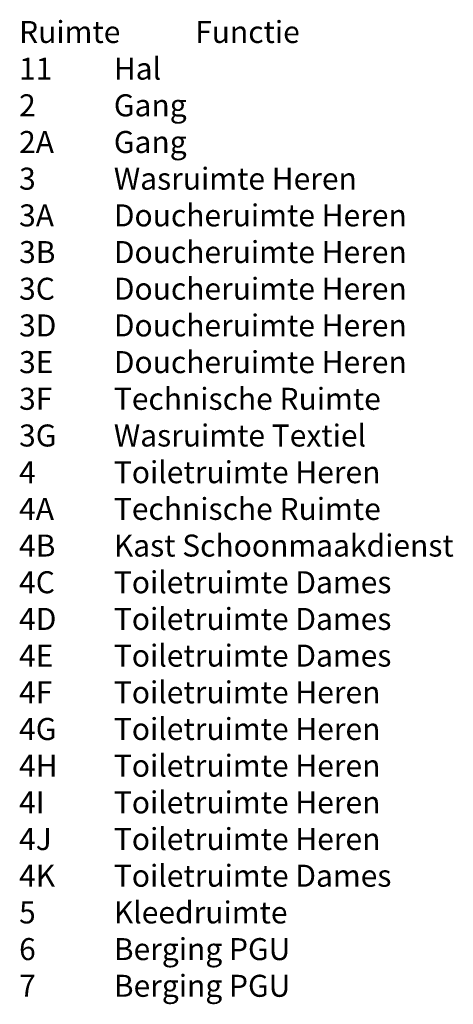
# Model space of a CAD drawing. Header units: millimetres. Extents: x 362177 to 5000048, y 157834 to 733119.
# Tile 102 of 152: x 655074 to 662167, y 595652 to 611759. Entities that reach past the tile are written whole.
import ezdxf

# ---------------------------------------------------------------- set-up
doc = ezdxf.new("R2010")
doc.units = ezdxf.units.MM
doc.layers.get('DEFPOINTS').update_dxf_attribs({"color": 255})
doc.styles.add('DVD_VBC_Arial', font='arial.ttf')

msp = doc.modelspace()

# ---------------------------------------------------------------- linework, layer by layer
at = {"layer": 'DEFPOINTS'}
for p, direction in [((621068, 381933.6), (0, 1)), ((570064, 611927), (1, 0))]:
    msp.add_xline(p, direction, dxfattribs=at)

# ---------------------------------------------------------------- texts
at = {"insert": (655064, 611738.3), "char_height": 360, "attachment_point": 1, "style": 'DVD_VBC_Arial'}
msp.add_mtext_dynamic_manual_height_columns('Ruimte^IFunctie^I^I^I\\P11 ^I^IHal\\P2 ^I^IGang ^I\\P2A ^I^IGang \\P3 ^I^IWasruimte Heren \\P3A ^I^IDoucheruimte Heren \\P3B ^I^IDoucheruimte Heren \\P3C ^I^IDoucheruimte Heren \\P3D ^I^IDoucheruimte Heren \\P3E ^I^IDoucheruimte Heren\\P3F ^I^ITechnische Ruimte \\P3G ^I^IWasruimte Textiel ^I\\P4^I^IToiletruimte Heren \\P4A ^I^ITechnische Ruimte \\P4B ^I^IKast Schoonmaakdienst ^I\\P4C ^I^IToiletruimte Dames\\P4D ^I^IToiletruimte Dames\\P4E ^I^IToiletruimte Dames\\P4F ^I^IToiletruimte Heren ^I\\P4G ^I^IToiletruimte Heren \\P4H ^I^IToiletruimte Heren ^I\\P4I ^I^IToiletruimte Heren \\P4J ^I^IToiletruimte Heren ^I\\P4K^I^IToiletruimte Dames\\P5 ^I^IKleedruimte ^I\\P6 ^I^IBerging PGU\\P7^I^IBerging PGU ', width=13843.335, gutter_width=12.5, heights=[0], dxfattribs=at)

doc.saveas('drawing.dxf')
